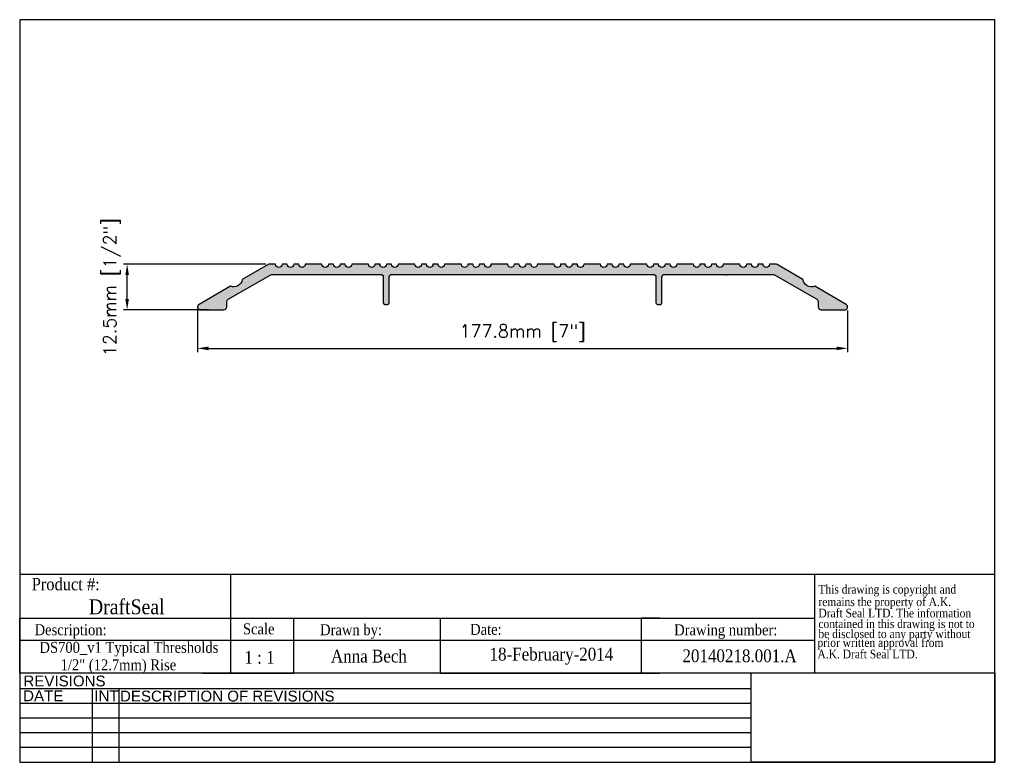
# Model space of a CAD drawing. Header units: millimetres. Extents: x 2362 to 2631, y 15 to 219.
import ezdxf
from ezdxf.enums import TextEntityAlignment as Align

# ---------------------------------------------------------------- set-up
doc = ezdxf.new("R2010")
doc.units = ezdxf.units.MM
doc.header["$MEASUREMENT"] = 0
doc.layers.add('AM_5', color=3, linetype='Continuous', lineweight=25)
doc.layers.add('BORDER', color=7, linetype='Continuous', lineweight=25)
doc.layers.add('FRAME', color=7, linetype='Continuous')
doc.styles.add('DS GROUP', font='arial.ttf')
doc.styles.get("Standard").update_dxf_attribs({"font": 'ROMANS.SHX'})
doc.styles.add('TAG', font='GARA.TTF')
doc.dimstyles.new('AM_ISO$0', dxfattribs={"dimtxt": 1.5, "dimasz": 1.5, "dimexe": 1, "dimexo": 1, "dimgap": 1.5, "dimtad": 1, "dimdec": 0, "dimdsep": 46, "dimtxsty": 'Standard', "dimcen": 0, "dimclrd": 256, "dimclre": 256, "dimclrt": 2, "dimadec": 0, "dimazin": 2, "dimtp": 0.1, "dimtm": 0.1, "dimtfac": 0.71, "dimtdec": 0, "dimtmove": 0, "dimatfit": 3, "dimfxl": 1, "dimlwd": -1, "dimlwe": -1, "dimarcsym": 1})
picture_1 = doc.add_image_def('image1.bmp', size_in_pixel=(901, 331))

# ---------------------------------------------------------------- blocks, each defined once
blk = doc.blocks.new('A$C08671A0E')
at = {"layer": 'FRAME', "style": 'TAG'}
for s, p in [('This drawing is copyright and', (14.82235561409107, -52.33811965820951)), ('remains the property of A.K.', (14.82235561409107, -101.4563565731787)), ('Draft Seal LTD. The information', (14.82235561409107, -145.6627890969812)), ('contained in this drawing is not to  ', (14.82235561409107, -187.4132979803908)), ('be disclosed to any party without ', (14.82235561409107, -226.7078832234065)), (' prior written approval from', (0, -261.2234074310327)), (' A.K. Draft Seal LTD.', (0, -306.093578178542))]:
    blk.add_text(s, height=33.81873376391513, dxfattribs=at).set_placement(p)
blk = doc.blocks.new('*D465')
at = {"layer": 'AM_5', "linetype": 'ByBlock', "transparency": 16777216}
for p, q in [((2410.712153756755, 138.9278917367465), (2410.712153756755, 127.5735376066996)), ((2588.511914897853, 138.9082557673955), (2588.511914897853, 127.5735376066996)), ((2413.712153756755, 128.5735376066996), (2585.511914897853, 128.5735376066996))]:
    blk.add_line(p, q, dxfattribs=at)
at = {"layer": 'AM_5', "transparency": 16777216}
for points in [[(2413.712153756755, 129.0735376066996), (2413.712153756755, 128.0735376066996), (2410.712153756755, 128.5735376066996)], [(2585.511914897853, 129.0735376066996), (2585.511914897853, 128.0735376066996), (2588.511914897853, 128.5735376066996)]]:
    blk.add_solid(points, dxfattribs=at)
at = {"layer": 'Defpoints', "color": 0, "transparency": 16777216}
for p in [(2410.712153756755, 139.9278917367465), (2588.511914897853, 139.9082557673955), (2588.511914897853, 128.5735376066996)]:
    blk.add_point(p, dxfattribs=at)
at = {"layer": 'AM_5', "color": 7, "transparency": 16777216, "insert": (2499.612034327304, 132.7402042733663), "char_height": 3.5, "attachment_point": 5}
blk.add_mtext('177.8mm [7"]', dxfattribs=at)
blk = doc.blocks.new('*D466')
at = {"layer": 'AM_5', "linetype": 'ByBlock', "transparency": 16777216}
for p, q in [((2429.391274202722, 151.6083441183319), (2390.442709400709, 151.6083441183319)), ((2391.442709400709, 142.1083441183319), (2391.442709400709, 148.6083441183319)), ((2413.711914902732, 139.1083441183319), (2390.442709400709, 139.1083441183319))]:
    blk.add_line(p, q, dxfattribs=at)
at = {"layer": 'AM_5', "transparency": 16777216}
for points in [[(2390.942709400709, 148.6083441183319), (2391.942709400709, 148.6083441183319), (2391.442709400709, 151.6083441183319)], [(2390.942709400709, 142.1083441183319), (2391.942709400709, 142.1083441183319), (2391.442709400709, 139.1083441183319)]]:
    blk.add_solid(points, dxfattribs=at)
at = {"layer": 'Defpoints', "color": 0, "transparency": 16777216}
for p in [(2391.442709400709, 151.6083441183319), (2430.391274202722, 151.6083441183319), (2414.711914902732, 139.1083441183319)]:
    blk.add_point(p, dxfattribs=at)
at = {"layer": 'AM_5', "color": 7, "transparency": 16777216, "insert": (2387.276042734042, 145.3583441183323), "char_height": 3.5, "attachment_point": 5, "rotation": 90}
blk.add_mtext('12.5mm [1/2"]', dxfattribs=at)

msp = doc.modelspace()

# ---------------------------------------------------------------- hatches: boundary and pattern name
h = msp.add_hatch(color=256)
edge = h.paths.add_edge_path()
edge.add_line((2514.596914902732, 151.6083441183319), (2513.206914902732, 151.6083441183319))
edge.add_arc((2512.316914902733, 151.6083441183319), 0.8900000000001, -180, 0, ccw=False)
edge.add_line((2511.426914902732, 151.6083441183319), (2510.026914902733, 151.6083441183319))
edge.add_arc((2509.136914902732, 151.6083441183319), 0.8899999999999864, -180.0000000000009, 9.094947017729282e-13, ccw=False)
edge.add_line((2508.246914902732, 151.6083441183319), (2503.676914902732, 151.6083441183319))
edge.add_arc((2502.786914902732, 151.608344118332), 0.8900000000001, 179.9999999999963, 359.99999999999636, ccw=False)
edge.add_line((2501.896914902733, 151.608344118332), (2500.506914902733, 151.6083441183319))
edge.add_arc((2499.616914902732, 151.6083441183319), 0.8899999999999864, -180.0000000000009, 9.094947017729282e-13, ccw=False)
edge.add_line((2498.726914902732, 151.6083441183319), (2497.326914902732, 151.6083441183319))
edge.add_arc((2496.436914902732, 151.608344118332), 0.8899999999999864, 179.9999999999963, 359.99999999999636, ccw=False)
edge.add_line((2495.546914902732, 151.608344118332), (2490.976914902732, 151.6083441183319))
edge.add_arc((2490.086914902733, 151.608344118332), 0.8899999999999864, 179.9999999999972, 359.9999999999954, ccw=False)
edge.add_line((2489.196914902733, 151.608344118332), (2487.806914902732, 151.6083441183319))
edge.add_arc((2486.916914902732, 151.608344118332), 0.8899999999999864, 179.9999999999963, 359.99999999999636, ccw=False)
edge.add_line((2486.026914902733, 151.608344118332), (2484.626914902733, 151.6083441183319))
edge.add_arc((2483.736914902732, 151.608344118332), 0.8899999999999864, 179.9999999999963, 359.99999999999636, ccw=False)
edge.add_line((2482.846914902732, 151.608344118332), (2478.276914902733, 151.608344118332))
edge.add_arc((2477.386914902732, 151.608344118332), 0.8899999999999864, -180.0000000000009, 9.094947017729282e-13, ccw=False)
edge.add_line((2476.496914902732, 151.608344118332), (2475.106914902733, 151.608344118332))
edge.add_arc((2474.216914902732, 151.608344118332), 0.8900000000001, -180, 0, ccw=False)
edge.add_line((2473.326914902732, 151.608344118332), (2471.926914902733, 151.608344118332))
edge.add_arc((2471.036914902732, 151.608344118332), 0.8900000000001, -180.0000000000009, 9.094947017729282e-13, ccw=False)
edge.add_line((2470.146914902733, 151.608344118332), (2465.576914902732, 151.608344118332))
edge.add_arc((2464.686914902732, 151.608344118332), 0.8899999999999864, -180, 0, ccw=False)
edge.add_line((2463.796914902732, 151.608344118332), (2462.406914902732, 151.608344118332))
edge.add_arc((2461.516914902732, 151.608344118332), 0.8899999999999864, -180.0000000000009, 9.094947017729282e-13, ccw=False)
edge.add_line((2460.626914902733, 151.608344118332), (2459.226914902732, 151.608344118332))
edge.add_arc((2458.336914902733, 151.608344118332), 0.8899999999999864, -180, 0, ccw=False)
edge.add_line((2457.446914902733, 151.608344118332), (2452.876914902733, 151.608344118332))
edge.add_arc((2451.986914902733, 151.6083441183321), 0.8899999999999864, 179.9999999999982, 359.99999999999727, ccw=False)
edge.add_line((2451.096914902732, 151.6083441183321), (2449.706914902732, 151.608344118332))
edge.add_arc((2448.816914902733, 151.608344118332), 0.8899999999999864, -180, 0, ccw=False)
edge.add_line((2447.926914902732, 151.608344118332), (2446.526914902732, 151.608344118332))
edge.add_arc((2445.636914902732, 151.608344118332), 0.8899999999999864, 180.0000000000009, 359.9999999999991, ccw=False)
edge.add_line((2444.746914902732, 151.608344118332), (2440.176914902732, 151.608344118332))
edge.add_arc((2439.286914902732, 151.6083441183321), 0.8900000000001, 179.9999999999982, 359.99999999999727, ccw=False)
edge.add_line((2438.396914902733, 151.6083441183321), (2437.006914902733, 151.608344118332))
edge.add_arc((2436.116914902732, 151.608344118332), 0.8899999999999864, 179.9999999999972, 359.9999999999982, ccw=False)
edge.add_line((2435.226914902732, 151.6083441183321), (2433.826914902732, 151.608344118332))
edge.add_arc((2432.936914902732, 151.608344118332), 0.8900000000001, 179.9999999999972, 359.9999999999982, ccw=False)
edge.add_line((2432.046914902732, 151.6083441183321), (2430.391274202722, 151.6083441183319))
edge.add_arc((2430.391274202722, 150.8083441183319), 0.7999999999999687, 90.00000000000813, 119.9999927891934)
edge.add_line((2429.991274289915, 151.5011644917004), (2422.92096592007, 147.4191212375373))
edge.add_arc((2420.568724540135, 147.7815581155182), 2.380000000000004, 248.7593198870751, 351.2406656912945, ccw=False)
edge.add_line((2419.706482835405, 145.5632391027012), (2411.111836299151, 140.6011190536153))
edge.add_arc((2411.511914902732, 139.9083441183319), 0.7999999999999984, 120.0065006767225, 269.9999999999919)
edge.add_line((2411.511914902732, 139.1083441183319), (2417.911914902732, 139.1083441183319))
edge.add_arc((2417.911914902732, 139.9083441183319), 0.8000000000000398, 270, 359.999999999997)
edge.add_line((2418.711914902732, 139.9083441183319), (2418.711914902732, 141.3065310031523))
edge.add_arc((2419.511914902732, 141.3065310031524), 0.8000000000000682, 120.00650067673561, 180.0000000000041, ccw=False)
edge.add_line((2419.111836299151, 141.9993059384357), (2430.733992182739, 148.7111190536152))
edge.add_arc((2431.13407078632, 148.0183441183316), 0.8000000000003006, 90.00000000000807, 120.00650067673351, ccw=False)
edge.add_line((2431.13407078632, 148.8183441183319), (2460.711914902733, 148.818344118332))
edge.add_arc((2460.711914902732, 148.0183441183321), 0.7999999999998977, -7.105427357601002e-12, 89.99999999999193, ccw=False)
edge.add_line((2461.511914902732, 148.018344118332), (2461.511914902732, 141.0083441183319))
edge.add_arc((2461.911914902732, 141.008344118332), 0.4000000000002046, 180.0000000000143, 270)
edge.add_line((2461.911914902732, 140.6083441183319), (2462.711914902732, 140.6083441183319))
edge.add_arc((2462.711914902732, 141.0083441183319), 0.3999999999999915, 270, 360)
edge.add_line((2463.111914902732, 141.0083441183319), (2463.111914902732, 148.0183441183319))
edge.add_arc((2463.911914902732, 148.018344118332), 0.7999999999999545, 90.00000000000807, 180.0000000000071, ccw=False)
edge.add_line((2463.911914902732, 148.8183441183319), (2535.311914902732, 148.8183441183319))
edge.add_arc((2535.311914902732, 148.018344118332), 0.7999999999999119, -6.0822458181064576e-12, 89.99999999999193, ccw=False)
edge.add_line((2536.111914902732, 148.0183441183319), (2536.111914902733, 141.0083441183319))
edge.add_arc((2536.511914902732, 141.0083441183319), 0.3999999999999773, 179.999999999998, 270)
edge.add_line((2536.511914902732, 140.6083441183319), (2537.311914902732, 140.6083441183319))
edge.add_arc((2537.311914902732, 141.008344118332), 0.4000000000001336, 269.9999999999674, 359.9999999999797)
edge.add_line((2537.711914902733, 141.0083441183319), (2537.711914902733, 148.0183441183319))
edge.add_arc((2538.511914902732, 148.018344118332), 0.8000000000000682, 90.00000000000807, 180.0000000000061, ccw=False)
edge.add_line((2538.511914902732, 148.818344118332), (2554.645329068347, 148.8183441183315))
edge.add_line((2554.645329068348, 148.8183441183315), (2554.766987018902, 148.8183441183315))
edge.add_arc((2554.893987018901, 148.8183441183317), 0.1269999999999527, 180.0000000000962, 360.0000000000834)
edge.add_line((2555.020987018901, 148.8183441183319), (2555.274987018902, 148.8183441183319))
edge.add_arc((2555.401987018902, 148.8183441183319), 0.1269999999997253, 180, 360)
edge.add_line((2555.528987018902, 148.8183441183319), (2555.65890673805, 148.8183441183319))
edge.add_line((2555.65890673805, 148.8183441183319), (2568.089759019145, 148.8183441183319))
edge.add_arc((2568.089759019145, 148.0183441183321), 0.7999999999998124, 59.9934993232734, 90, ccw=False)
edge.add_line((2568.489837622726, 148.7111190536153), (2580.111993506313, 141.9993059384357))
edge.add_arc((2579.711914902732, 141.3065310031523), 0.8000000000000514, 3.0127011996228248e-12, 59.99349932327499, ccw=False)
edge.add_line((2580.511914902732, 141.3065310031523), (2580.511914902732, 139.9083441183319))
edge.add_arc((2581.311914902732, 139.9083441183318), 0.8000000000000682, 179.9999999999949, 269.9999999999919)
edge.add_line((2581.311914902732, 139.1083441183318), (2587.711914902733, 139.1083441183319))
edge.add_arc((2587.711914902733, 139.9083441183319), 0.7999999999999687, 270, 419.9934993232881)
edge.add_line((2588.111993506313, 140.6011190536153), (2579.517346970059, 145.5632391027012))
edge.add_arc((2578.65510526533, 147.7815581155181), 2.380000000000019, 188.7593343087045, 291.24068011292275, ccw=False)
edge.add_line((2576.302863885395, 147.4191212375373), (2569.232555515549, 151.5011644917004))
edge.add_arc((2568.832555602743, 150.8083441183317), 0.8000000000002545, 60.00000721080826, 89.99999999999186)
edge.add_line((2568.832555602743, 151.6083441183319), (2567.176914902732, 151.6083441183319))
edge.add_arc((2566.286914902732, 151.6083441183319), 0.8899999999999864, -180, 0, ccw=False)
edge.add_line((2565.396914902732, 151.6083441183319), (2564.006914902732, 151.6083441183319))
edge.add_arc((2563.116914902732, 151.6083441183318), 0.8899999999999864, -179.99999999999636, 2.6716406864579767e-12, ccw=False)
edge.add_line((2562.226914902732, 151.6083441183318), (2560.826914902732, 151.6083441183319))
edge.add_arc((2559.936914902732, 151.6083441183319), 0.8899999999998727, -180, 0, ccw=False)
edge.add_line((2559.046914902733, 151.6083441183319), (2554.476914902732, 151.6083441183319))
edge.add_arc((2553.586914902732, 151.6083441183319), 0.8899999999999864, -180.0000000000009, 9.094947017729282e-13, ccw=False)
edge.add_line((2552.696914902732, 151.6083441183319), (2551.306914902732, 151.6083441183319))
edge.add_arc((2550.416914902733, 151.6083441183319), 0.8899999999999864, -180, 0, ccw=False)
edge.add_line((2549.526914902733, 151.6083441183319), (2548.126914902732, 151.6083441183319))
edge.add_arc((2547.236914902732, 151.6083441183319), 0.8899999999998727, -180.0000000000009, 9.094947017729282e-13, ccw=False)
edge.add_line((2546.346914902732, 151.6083441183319), (2541.776914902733, 151.6083441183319))
edge.add_arc((2540.886914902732, 151.6083441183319), 0.8899999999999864, -180, 0, ccw=False)
edge.add_line((2539.996914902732, 151.6083441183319), (2538.606914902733, 151.6083441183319))
edge.add_arc((2537.716914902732, 151.6083441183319), 0.8900000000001, -180.0000000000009, 9.094947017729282e-13, ccw=False)
edge.add_line((2536.826914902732, 151.6083441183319), (2535.426914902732, 151.6083441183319))
edge.add_arc((2534.536914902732, 151.6083441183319), 0.8899999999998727, -180, 0, ccw=False)
edge.add_line((2533.646914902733, 151.6083441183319), (2529.076914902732, 151.6083441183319))
edge.add_arc((2528.186914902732, 151.6083441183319), 0.8899999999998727, 180.0000000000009, 359.9999999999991, ccw=False)
edge.add_line((2527.296914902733, 151.6083441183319), (2525.906914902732, 151.6083441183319))
edge.add_arc((2525.016914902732, 151.6083441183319), 0.8899999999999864, -180, 0, ccw=False)
edge.add_line((2524.126914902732, 151.6083441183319), (2522.726914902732, 151.6083441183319))
edge.add_arc((2521.836914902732, 151.6083441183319), 0.8900000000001, -180, 0, ccw=False)
edge.add_line((2520.946914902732, 151.6083441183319), (2516.376914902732, 151.6083441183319))
edge.add_arc((2515.486914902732, 151.6083441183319), 0.8899999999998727, -180.0000000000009, 9.094947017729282e-13, ccw=False)

# ---------------------------------------------------------------- linework, layer by layer
for p, q in [((2362.056964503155, 66.7850771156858), (2579.510034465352, 66.7850771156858)), ((2419.684466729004, 66.78507711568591), (2419.684466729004, 54.7343335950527)), ((2579.510034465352, 66.7850771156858), (2579.510034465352, 39.73433359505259)), ((2362.056964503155, 39.7343335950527), (2362.056964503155, 54.7343335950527)), ((2362.056964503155, 54.7343335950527), (2579.510034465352, 54.7343335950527)), ((2362.056964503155, 54.7343335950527), (2362.056964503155, 49.7343335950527)), ((2362.056964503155, 54.7343335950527), (2362.056964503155, 48.7343335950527)), ((2362.056964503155, 54.7343335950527), (2412.056964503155, 54.7343335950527)), ((2419.684466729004, 54.7343335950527), (2419.684466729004, 39.7343335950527)), ((2437.056964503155, 39.7343335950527), (2437.056964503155, 54.7343335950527)), ((2437.056964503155, 54.7343335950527), (2477.056964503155, 54.7343335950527)), ((2477.056964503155, 54.7343335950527), (2477.056964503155, 39.7343335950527)), ((2537.056964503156, 54.7343335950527), (2532.056964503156, 54.7343335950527)), ((2532.056964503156, 54.7343335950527), (2532.056964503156, 39.7343335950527)), ((2362.056964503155, 48.7343335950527), (2362.056964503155, 50.2343335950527)), ((2362.056964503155, 48.7343335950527), (2579.510034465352, 48.7343335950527)), ((2362.056964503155, 39.7343335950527), (2362.056964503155, 42.7343335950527)), ((2412.056964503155, 39.7343335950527), (2437.056964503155, 39.7343335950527)), ((2477.056964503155, 39.7343335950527), (2537.056964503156, 39.7343335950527))]:
    msp.add_line(p, q)
msp.add_lwpolyline([(2514.596914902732, 151.6083441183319), (2513.206914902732, 151.6083441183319, -0.9999999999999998), (2511.426914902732, 151.6083441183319), (2510.026914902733, 151.6083441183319, -1.000000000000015), (2508.246914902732, 151.6083441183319), (2503.676914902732, 151.6083441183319, -0.9999999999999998), (2501.896914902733, 151.608344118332), (2500.506914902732, 151.6083441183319, -1.000000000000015), (2498.726914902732, 151.6083441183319), (2497.326914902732, 151.6083441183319, -0.9999999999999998), (2495.546914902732, 151.608344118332), (2490.976914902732, 151.6083441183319, -0.9999999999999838), (2489.196914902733, 151.608344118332), (2487.806914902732, 151.6083441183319, -0.9999999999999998), (2486.026914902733, 151.608344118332), (2484.626914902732, 151.6083441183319, -0.9999999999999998), (2482.846914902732, 151.608344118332), (2478.276914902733, 151.608344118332, -1.000000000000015), (2476.496914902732, 151.608344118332), (2475.106914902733, 151.608344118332, -0.9999999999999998), (2473.326914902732, 151.608344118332), (2471.926914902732, 151.608344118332, -1.000000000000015), (2470.146914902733, 151.608344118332), (2465.576914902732, 151.608344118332, -0.9999999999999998), (2463.796914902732, 151.608344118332), (2462.406914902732, 151.608344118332, -1.000000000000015), (2460.626914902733, 151.608344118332), (2459.226914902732, 151.608344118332, -0.9999999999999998), (2457.446914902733, 151.608344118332), (2452.876914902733, 151.608344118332, -0.9999999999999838), (2451.096914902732, 151.6083441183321), (2449.706914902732, 151.608344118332, -0.9999999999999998), (2447.926914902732, 151.608344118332), (2446.526914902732, 151.608344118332, -0.9999999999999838), (2444.746914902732, 151.608344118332), (2440.176914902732, 151.608344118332, -0.9999999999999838), (2438.396914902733, 151.6083441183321), (2437.006914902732, 151.608344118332, -0.9999999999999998), (2435.226914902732, 151.6083441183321), (2433.826914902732, 151.608344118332, -0.9999999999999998), (2432.046914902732, 151.6083441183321), (2430.391274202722, 151.6083441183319, 0.1316524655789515), (2429.991274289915, 151.5011644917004), (2422.92096592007, 147.4191212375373, -0.4795562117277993), (2419.706482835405, 145.5632391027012), (2411.111836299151, 140.6011190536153, 0.7672819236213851), (2411.511914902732, 139.1083441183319), (2417.911914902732, 139.1083441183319, 0.4142135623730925), (2418.711914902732, 139.9083441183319), (2418.711914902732, 141.3065310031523, -0.2679187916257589), (2419.111836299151, 141.9993059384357), (2430.733992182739, 148.7111190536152, -0.1316813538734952), (2431.13407078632, 148.8183441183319), (2460.711914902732, 148.818344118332, -0.4142135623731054), (2461.511914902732, 148.018344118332), (2461.511914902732, 141.0083441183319, 0.4142135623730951), (2461.911914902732, 140.6083441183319), (2462.711914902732, 140.6083441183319, 0.4142135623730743), (2463.111914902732, 141.0083441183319), (2463.111914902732, 148.0183441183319, -0.4142135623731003), (2463.911914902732, 148.8183441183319), (2535.311914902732, 148.8183441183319, -0.4142135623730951), (2536.111914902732, 148.0183441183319), (2536.111914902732, 141.0083441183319, 0.4142135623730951), (2536.511914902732, 140.6083441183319), (2537.311914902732, 140.6083441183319, 0.4142135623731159), (2537.711914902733, 141.0083441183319), (2537.711914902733, 148.0183441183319, -0.4142135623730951), (2538.511914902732, 148.818344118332), (2554.645329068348, 148.8183441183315), (2554.766987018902, 148.8183441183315, 0.999999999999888), (2555.020987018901, 148.8183441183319), (2555.274987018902, 148.8183441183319, 0.9999999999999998), (2555.528987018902, 148.8183441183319), (2555.65890673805, 148.8183441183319), (2568.089759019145, 148.8183441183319, -0.1316813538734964), (2568.489837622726, 148.7111190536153), (2580.111993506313, 141.9993059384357, -0.2679187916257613), (2580.511914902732, 141.3065310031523), (2580.511914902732, 139.9083441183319, 0.4142135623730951), (2581.311914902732, 139.1083441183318), (2587.711914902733, 139.1083441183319, 0.7672819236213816), (2588.111993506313, 140.6011190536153), (2579.517346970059, 145.5632391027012, -0.4795562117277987), (2576.302863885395, 147.4191212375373), (2569.232555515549, 151.5011644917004, 0.1316524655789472), (2568.832555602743, 151.6083441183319), (2567.176914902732, 151.6083441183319, -0.9999999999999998), (2565.396914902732, 151.6083441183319), (2564.006914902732, 151.6083441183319, -0.9999999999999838), (2562.226914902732, 151.6083441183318), (2560.826914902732, 151.6083441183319, -0.9999999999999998), (2559.046914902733, 151.6083441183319), (2554.476914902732, 151.6083441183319, -1.000000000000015), (2552.696914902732, 151.6083441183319), (2551.306914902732, 151.6083441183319, -0.9999999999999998), (2549.526914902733, 151.6083441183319), (2548.126914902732, 151.6083441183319, -1.000000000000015), (2546.346914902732, 151.6083441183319), (2541.776914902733, 151.6083441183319, -0.9999999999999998), (2539.996914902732, 151.6083441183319), (2538.606914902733, 151.6083441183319, -1.000000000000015), (2536.826914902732, 151.6083441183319), (2535.426914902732, 151.6083441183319, -0.9999999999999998), (2533.646914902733, 151.6083441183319), (2529.076914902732, 151.6083441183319, -0.9999999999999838), (2527.296914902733, 151.6083441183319), (2525.906914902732, 151.6083441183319, -0.9999999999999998), (2524.126914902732, 151.6083441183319), (2522.726914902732, 151.6083441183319, -0.9999999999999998), (2520.946914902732, 151.6083441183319), (2516.376914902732, 151.6083441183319, -1.000000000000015)], format="xyb", close=True)
at = {"layer": 'BORDER'}
for p, q in [((2362.056964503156, 218.5049618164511), (2362.056964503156, 15.30496181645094)), ((2628.756964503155, 218.5049618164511), (2362.056964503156, 218.5049618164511)), ((2628.756964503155, 15.30496181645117), (2628.756964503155, 218.5049618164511)), ((2579.510034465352, 66.7850771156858), (2628.756964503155, 66.7850771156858)), ((2628.756964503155, 39.7343335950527), (2362.056964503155, 39.7343335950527)), ((2562.139669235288, 35.41916478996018), (2362.056964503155, 35.41916478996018)), ((2381.927097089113, 35.41916478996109), (2381.927097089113, 15.30496181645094)), ((2389.144125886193, 35.41916478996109), (2389.144125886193, 15.30496181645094)), ((2562.139669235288, 31.39632419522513), (2362.056964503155, 31.39632419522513)), ((2562.139669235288, 27.37348360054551), (2362.056964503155, 27.37348360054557)), ((2562.139669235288, 23.35064300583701), (2362.056964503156, 23.3506430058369)), ((2562.139669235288, 19.32780241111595), (2362.056964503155, 19.32780241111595)), ((2362.056964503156, 15.30496181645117), (2628.756964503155, 15.30496181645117))]:
    msp.add_line(p, q, dxfattribs=at)
at = {"layer": 'FRAME', "color": 1}
for q in [(2562.139669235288, 39.7449116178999), (2562.139669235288, 39.73433359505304)]:
    msp.add_line((2562.139669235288, 15.30496181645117), q, dxfattribs=at)

# ---------------------------------------------------------------- block references
at = {"xscale": 0.06987750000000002, "yscale": 0.06987750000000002, "zscale": 0.06987750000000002}
msp.add_blockref('A$C08671A0E', (2579.510034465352, 65.13687947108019), dxfattribs=at)

# ---------------------------------------------------------------- texts
at = {"layer": 'BORDER', "char_height": 2.953125, "attachment_point": 2, "style": 'DS GROUP'}
for s, width, insert in [('REVISIONS', 20.38680124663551, (2374.315364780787, 39.03213209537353)), ('DATE', 20.38680124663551, (2368.499329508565, 34.98762233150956)), ('INT', 20.38680124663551, (2385.794444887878, 34.98762233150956)), ('DESCRIPTION OF REVISIONS', 103.860939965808, (2418.835787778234, 34.90660090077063))]:
    msp.add_mtext_dynamic_manual_height_columns(s, width=width, gutter_width=7.5, heights=[0], dxfattribs=dict(at, insert=insert))
at = {"layer": 'FRAME', "style": 'TAG'}
for s, height, p in [('Product #:', 3.381873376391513, (2374.646226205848, 64.12526045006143)), ('DraftSeal', 4.069431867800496, (2391.340288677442, 57.98270514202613)), ('Description:', 3, (2375.983439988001, 51.10998512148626)), ('Drawn by:', 3, (2452.687189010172, 51.17699926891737)), ('Date:', 3, (2489.580982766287, 51.65726732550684)), ('Drawing number:', 3, (2555.199794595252, 51.15131051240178)), ('1 : 1', 3.5, (2427.653629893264, 43.99696271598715)), ('Anna Bech', 3.5, (2457.580101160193, 44.44393895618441)), ('18-February-2014', 3.5, (2507.499211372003, 44.43612063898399)), ('20140218.001.A', 3.5, (2558.978224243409, 44.44524200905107))]:
    msp.add_text(s, height=height, dxfattribs=at).set_placement(p, align=Align.MIDDLE)
msp.add_text('Scale', height=3, dxfattribs=at).set_placement((2423.126031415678, 50.32467136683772))
for s, p in [('DS700_v1 Typical Thresholds', (2391.927312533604, 45.26136864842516)), ('1/2" (12.7mm) Rise', (2389.06258110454, 40.48045449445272))]:
    msp.add_text(s, height=3, dxfattribs=at).set_placement(p, align=Align.CENTER)

# ---------------------------------------------------------------- dimensions: what is measured, and where the dimension line sits
at = {"layer": 'AM_5'}
dim = msp.add_linear_dim(base=(2391.442709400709, 151.6083441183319), p1=(2414.711914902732, 139.1083441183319), p2=(2430.391274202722, 151.6083441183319), angle=90, dimstyle='AM_ISO$0', override={"dimtxt": 3.5, "dimasz": 3, "dimdec": 1, "dimpost": '<>mm', "dimclrt": 7}, dxfattribs=at)
dim.commit()
dim.dimension.update_dxf_attribs({"geometry": '*D466', "text_midpoint": (2391.442709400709, 145.3583441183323), "dimtype": 160})
dim = msp.add_linear_dim(base=(2588.511914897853, 128.5735376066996), p1=(2410.712153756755, 139.9278917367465), p2=(2588.511914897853, 139.9082557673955), dimstyle='AM_ISO$0', override={"dimtxt": 3.5, "dimasz": 3, "dimdec": 1, "dimpost": '<>mm', "dimclrt": 7}, dxfattribs=at)
dim.commit()
dim.dimension.update_dxf_attribs({"geometry": '*D465', "text_midpoint": (2499.612034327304, 128.5735376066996), "dimtype": 160})

# ---------------------------------------------------------------- pictures from other files: only their frames are drawn
image = msp.add_image(picture_1, insert=(2562.139669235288, 15.30496181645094), size_in_units=(66.61729526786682, 24.4731684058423))
image.dxf.flags = 7

doc.saveas('drawing.dxf')
